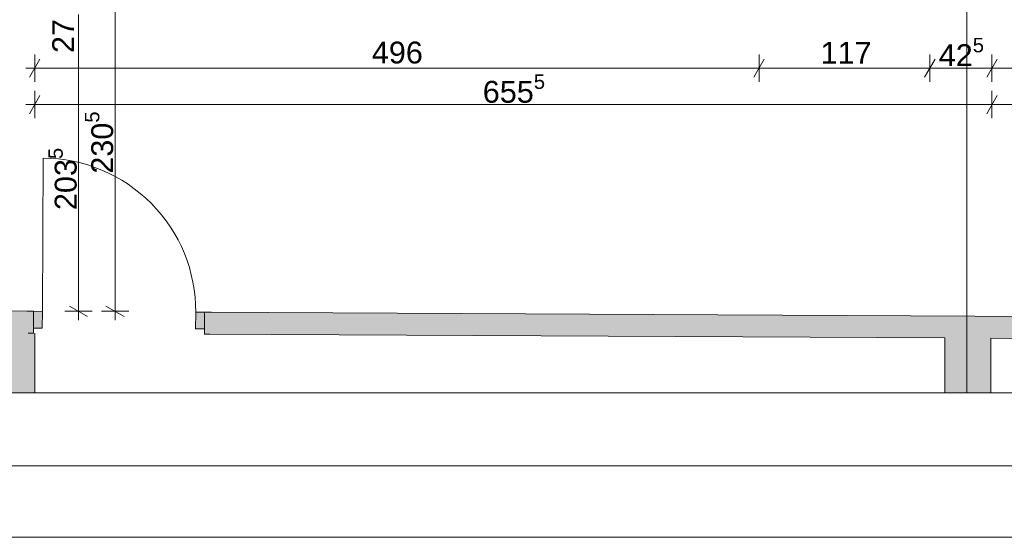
# Paper-space layout 'A-02 INWENTARYZACJA - PIĘTRO -1' of a CAD drawing. Header units: millimetres. Extents: x 0 to 594, y 0 to 350.
# Tile 2 of 10: x 56 to 123, y 0 to 35. Entities that reach past the tile are written whole.
import ezdxf
from ezdxf.xclip import XClip

# ---------------------------------------------------------------- set-up
doc = ezdxf.new("R2010")
doc.units = ezdxf.units.MM
doc.header["$MEASUREMENT"] = 0
doc.header["$XCLIPFRAME"] = 0
doc.linetypes.add('DASHDOTX2', pattern=[1000, 500, -250, 0, -250])
doc.linetypes.add('PRZERYWANA_DU_A', pattern=[550, 350.0000000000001, -199.9999999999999])
for name, color, linetype, lineweight in [('0_Nr_pióra__2', 8, 'Continuous', 13), ('A_Arkusz_Nr_pióra__1', 7, 'Continuous', 20), ('A_wymiary_Nr_pióra__1', 7, 'Continuous', 20), ('A_wymiary_Nr_pióra__2', 8, 'Continuous', 13), ('A_ściany_Nr_pióra__1', 7, 'Continuous', 20), ('Drzwi Archicad_Nr_pióra__1', 7, 'Continuous', 20)]:
    doc.layers.add(name, color=color, linetype=linetype, lineweight=lineweight)
doc.layers.add('A_osie_Nr_pióra__16', color=7, linetype='Continuous', lineweight=5, true_color=0x0f0f0f)
for name, color, linetype in [('A_podrys', 7, 'Continuous'), ('A_ściany', 7, 'Continuous'), ('Drzwi Archicad', 7, 'Continuous')]:
    doc.layers.add(name, color=color, linetype=linetype)
doc.styles.add('STYL_AUTOMATYCZNY_1', font='arial.ttf')
doc.styles.add('STYL_AUTOMATYCZNY_4', font='arial.ttf')

# ---------------------------------------------------------------- blocks, each defined once
blk = doc.blocks.new('Rysunek_2_2', base_point=(-1588.841559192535, -369.1745078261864))
at = {"layer": 'A_ściany', "linetype": 'Continuous', "lineweight": 0, "true_color": 0x000000}
for points in [[(45.50177359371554, 15.54508745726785), (45.4939555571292, 14.04510828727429), (56.54948898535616, 13.98747704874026), (56.55730702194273, 15.48745621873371)], [(68.24932987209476, 13.92648919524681), (164.9465421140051, 13.4224277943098), (164.9543610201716, 14.92240717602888), (68.25714877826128, 15.42646857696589)], [(56.63055003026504, 13.98705557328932), (51.5835512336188, 14.0133633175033), (51.5835512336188, 9.9003258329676), (56.63055003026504, 9.9003258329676)], [(118.9555502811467, 9.900328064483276), (122.0955497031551, 9.900328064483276), (122.0955497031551, 13.64579953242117), (118.9555502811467, 13.66216807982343)]]:
    blk.add_hatch(color=18, dxfattribs=at).paths.add_polyline_path(points)
at = {"layer": 'Drzwi Archicad', "linetype": 'Continuous', "lineweight": 0, "true_color": 0xfdfdfd}
for points in [[(56.55730716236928, 15.48745701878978), (56.55131254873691, 14.33747264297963), (57.15130439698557, 14.3343450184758), (57.15729901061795, 15.48432939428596)], [(68.25115358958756, 14.27648396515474), (68.25714820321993, 15.42646834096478), (67.65715635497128, 15.42959596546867), (67.6511617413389, 14.27961158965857)]]:
    blk.add_hatch(color=7, dxfattribs=at).paths.add_polyline_path(points)
at = {"layer": '0_Nr_pióra__2', "color": 8, "linetype": 'PRZERYWANA_DU_A', "lineweight": 13, "flags": 128}
blk.add_lwpolyline([(38.28456454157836, 9.90032627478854), (195.3497747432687, 9.90032627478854)], dxfattribs=at)
at = {"layer": 'A_osie_Nr_pióra__16', "color": 250, "linetype": 'DASHDOTX2', "lineweight": 5, "true_color": 0x0f0f0f}
blk.add_line((120.4555488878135, 141.7203451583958), (120.4555488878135, 9.900327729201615), dxfattribs=at)
at = {"layer": 'A_wymiary_Nr_pióra__1', "color": 7, "linetype": 'Continuous', "lineweight": 20}
for p, q in [((56.99139525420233, 32.77532648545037), (56.26970502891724, 31.52532702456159)), ((106.5913929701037, 32.77532648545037), (105.8697064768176, 31.52532702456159)), ((118.2913925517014, 32.77532648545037), (117.5697060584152, 31.52532702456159)), ((122.5409115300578, 32.77532648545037), (121.8192250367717, 31.52532702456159)), ((56.99139525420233, 30.27532756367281), (56.26970502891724, 29.02532810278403)), ((122.5409115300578, 30.27532756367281), (121.8192250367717, 29.02532810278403)), ((59.00555135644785, 15.84862878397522), (60.25555081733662, 15.12694229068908)), ((61.5055502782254, 15.84862878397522), (62.75554973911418, 15.12694229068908))]:
    blk.add_line(p, q, dxfattribs=at)
at = {"layer": 'A_wymiary_Nr_pióra__2', "color": 8, "linetype": 'Continuous', "lineweight": 13}
for p, q in [((62.13054814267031, 15.48778553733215), (62.13054814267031, 38.53615575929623)), ((59.63054922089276, 15.48778553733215), (59.63054922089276, 35.83615901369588)), ((56.63054827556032, 31.21282809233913), (56.63054827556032, 33.08782541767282)), ((106.2305497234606, 31.21282809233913), (106.2305497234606, 33.08782541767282)), ((117.9305493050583, 31.21282809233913), (117.9305493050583, 33.08782541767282)), ((122.1800682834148, 31.21282809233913), (122.1800682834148, 33.08782541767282)), ((56.01929909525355, 32.1503248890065), (56.63054827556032, 32.1503248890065)), ((56.63054827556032, 32.1503248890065), (106.2305497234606, 32.1503248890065)), ((106.2305497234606, 32.1503248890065), (117.9305493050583, 32.1503248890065)), ((117.9305493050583, 32.1503248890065), (122.1800682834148, 32.1503248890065)), ((122.1800682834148, 32.1503248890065), (146.8605498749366, 32.1503248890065)), ((56.63054827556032, 28.71282543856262), (56.63054827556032, 30.58782649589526)), ((122.1800682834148, 28.71282543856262), (122.1800682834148, 30.58782649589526)), ((56.01929909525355, 29.65032596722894), (56.63054827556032, 29.65032596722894)), ((56.63054827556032, 29.65032596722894), (122.1800682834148, 29.65032596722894)), ((122.1800682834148, 29.65032596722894), (150.6805493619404, 29.65032596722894)), ((60.56804974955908, 15.48778553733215), (58.69304869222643, 15.48778553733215)), ((59.63054922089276, 14.87653262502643), (59.63054922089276, 15.48778553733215)), ((63.06804867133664, 15.48778553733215), (61.19305134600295, 15.48778553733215)), ((62.13054814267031, 14.87653262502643), (62.13054814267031, 15.48778553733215))]:
    blk.add_line(p, q, dxfattribs=at)
at = {"layer": 'A_ściany_Nr_pióra__1', "color": 7, "linetype": 'Continuous', "lineweight": 20}
for p, q in [((56.55730779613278, 15.4874571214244), (56.08731477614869, 15.48990531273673)), ((56.55730779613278, 15.4874571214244), (56.5513142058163, 14.33747150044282)), ((68.25714690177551, 15.42646879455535), (68.25115331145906, 14.27648317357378)), ((68.25714690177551, 15.42646879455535), (68.72714365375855, 15.42401687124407)), ((56.5513142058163, 14.33747150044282), (56.54948925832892, 13.98747717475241)), ((68.25115331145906, 14.27648317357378), (68.24932836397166, 13.92648884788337)), ((56.54948925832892, 13.98747717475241), (56.17949141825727, 13.98940661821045)), ((68.24932836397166, 13.92648884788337), (68.61932247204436, 13.92455940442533))]:
    blk.add_line(p, q, dxfattribs=at)
at = {"layer": 'A_ściany_Nr_pióra__1', "color": 7, "linetype": 'Continuous', "lineweight": 20, "flags": 128}
for points in [[(56.55730811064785, 15.48745701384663), (45.50177461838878, 15.54508705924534)], [(164.9543608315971, 14.92240720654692), (68.25714903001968, 15.42646833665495)], [(56.63054977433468, 9.90032627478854), (56.63054977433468, 13.98705484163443)], [(68.24932888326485, 13.92648872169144), (118.9555497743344, 13.66216843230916)], [(118.9555497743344, 13.66216843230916), (118.9555497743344, 9.90032627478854)], [(122.0955497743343, 13.64580030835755), (164.9465425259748, 13.42242758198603)], [(122.0955497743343, 9.90032627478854), (122.0955497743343, 13.6458003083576)]]:
    blk.add_lwpolyline(points, dxfattribs=at)
at = {"layer": 'Drzwi Archicad_Nr_pióra__1', "color": 7, "linetype": 'Continuous', "lineweight": 20}
for p, q in [((57.1572975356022, 15.48432970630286), (57.21203103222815, 25.9841856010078)), ((56.55730779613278, 15.4874571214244), (56.08731477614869, 15.48990531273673)), ((56.55730779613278, 15.4874571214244), (56.08731477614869, 15.48990531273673)), ((56.5513142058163, 14.33747150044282), (56.55730779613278, 15.4874571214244)), ((56.55730779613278, 15.4874571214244), (56.5513142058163, 14.33747150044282)), ((56.55730779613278, 15.4874571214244), (56.5513142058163, 14.33747150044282)), ((56.55730779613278, 15.4874571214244), (57.1572975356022, 15.48432970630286)), ((57.1572975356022, 15.48432970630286), (57.15130394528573, 14.33434408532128)), ((67.65116357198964, 14.27961058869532), (67.65715716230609, 15.4295962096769)), ((67.65715716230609, 15.4295962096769), (68.25714690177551, 15.42646879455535)), ((68.25714690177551, 15.42646879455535), (68.25115331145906, 14.27648317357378)), ((68.25714690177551, 15.42646879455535), (68.25115331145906, 14.27648317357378)), ((68.25714690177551, 15.42646879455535), (68.25115331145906, 14.27648317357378)), ((68.25714690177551, 15.42646879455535), (68.72714365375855, 15.42401687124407)), ((68.25714690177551, 15.42646879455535), (68.72714365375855, 15.42401687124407)), ((56.5513142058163, 14.33747150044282), (56.54948925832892, 13.98747717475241)), ((56.5513142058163, 14.33747150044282), (56.54948925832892, 13.98747717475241)), ((57.15130394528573, 14.33434408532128), (56.5513142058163, 14.33747150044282)), ((68.25115331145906, 14.27648317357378), (67.65116357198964, 14.27961058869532)), ((68.25115331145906, 14.27648317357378), (68.24932836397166, 13.92648884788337)), ((68.25115331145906, 14.27648317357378), (68.24932836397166, 13.92648884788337)), ((56.54948925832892, 13.98747717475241), (56.17949141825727, 13.98940661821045)), ((56.54948925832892, 13.98747717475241), (56.17949141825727, 13.98940661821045)), ((68.24932836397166, 13.92648884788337), (68.61932247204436, 13.92455940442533)), ((68.24932836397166, 13.92648884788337), (68.61932247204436, 13.92455940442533))]:
    blk.add_line(p, q, dxfattribs=at)
blk.add_arc((57.15729901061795, 15.48432939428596), 10.49999999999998, 359.7013325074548, 89.70133250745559, dxfattribs=at)
at = {"layer": 'A_wymiary_Nr_pióra__1', "color": 7, "linetype": 'Continuous', "lineweight": 20, "char_height": 1.5, "attachment_point": 7, "style": 'STYL_AUTOMATYCZNY_1'}
for s, insert in [('\\A1;{\\pql;\\fArial|b0|i0|c238|p0;\\W1.000000;42\\fArial|b0|i0|c238|p0;\\W1.000000;\\A1{\\H.66x;\\S5^  ;}}', (118.5336734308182, 31.85116976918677)), ('\\A1;{\\pql;\\fArial|b0|i0|c238|p0;\\W1.000000;655\\fArial|b0|i0|c238|p0;\\W1.000000;\\A1{\\H.66x;\\S5^  ;}}', (87.31162843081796, 29.34263182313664))]:
    blk.add_mtext(s, dxfattribs=dict(at, insert=insert))
at = {"layer": 'A_wymiary_Nr_pióra__1', "color": 7, "linetype": 'Continuous', "lineweight": 20, "insert": (59.33054976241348, 33.18673246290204), "char_height": 1.5, "width": 2.288175, "attachment_point": 7, "rotation": 90, "style": 'STYL_AUTOMATYCZNY_4'}
blk.add_mtext('\\A1;{\\pql;\\fArial|b0|i0|c238|p0;\\W1.000000;27}', dxfattribs=at)
at = {"layer": 'A_wymiary_Nr_pióra__1', "color": 7, "linetype": 'Continuous', "lineweight": 20, "char_height": 1.5, "attachment_point": 7, "style": 'STYL_AUTOMATYCZNY_4'}
for s, insert, width in [('\\A1;{\\pql;\\fArial|b0|i0|c238|p0;\\W1.000000;496}', (79.71442224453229, 32.45032628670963), 3.432255), ('\\A1;{\\pql;\\fArial|b0|i0|c238|p0;\\W1.000000;117}', (110.4407572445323, 32.45032628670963), 3.279585)]:
    blk.add_mtext(s, dxfattribs=dict(at, insert=insert, width=width))
at = {"layer": 'A_wymiary_Nr_pióra__1', "color": 7, "linetype": 'Continuous', "lineweight": 20, "char_height": 1.5, "attachment_point": 7, "rotation": 90, "style": 'STYL_AUTOMATYCZNY_1'}
for s, insert in [('\\A1;{\\pql;\\fArial|b0|i0|c238|p0;\\W1.000000;230\\fArial|b0|i0|c238|p0;\\W1.000000;\\A1{\\H.66x;\\S5^  ;}}', (62.43924868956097, 24.9182908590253)), ('\\A1;{\\pql;\\fArial|b0|i0|c238|p0;\\W1.000000;203\\fArial|b0|i0|c238|p0;\\W1.000000;\\A1{\\H.66x;\\S5^  ;}}', (59.93924868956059, 22.42420330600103))]:
    blk.add_mtext(s, dxfattribs=dict(at, insert=insert))

psp = doc.layouts.new('A-02 INWENTARYZACJA - PIĘTRO -1')

# ---------------------------------------------------------------- linework, layer by layer
at = {"layer": 'A_Arkusz_Nr_pióra__1', "color": 7, "linetype": 'Continuous', "lineweight": 20}
psp.add_line((589.1, 4.90000140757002), (29.89980349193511, 4.900326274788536), dxfattribs=at)
at = {"layer": 'A_Arkusz_Nr_pióra__1', "color": 7, "linetype": 'Continuous', "lineweight": 20, "flags": 128}
psp.add_lwpolyline([(0, 350), (594, 350), (594, 0), (0, 0)], close=True, dxfattribs=at)

# ---------------------------------------------------------------- block references
at = {"layer": 'A_podrys', "color": 37, "linetype": 'Continuous', "lineweight": 5, "true_color": 0x656532}
ref = psp.add_blockref('Rysunek_2_2', (-1588.841559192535, -369.1745078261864), dxfattribs=at)
XClip(ref).set_block_clipping_path([(29.8998034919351, 9.900326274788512), (280.3497747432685, 218.7103262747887)])

doc.saveas('drawing.dxf')
